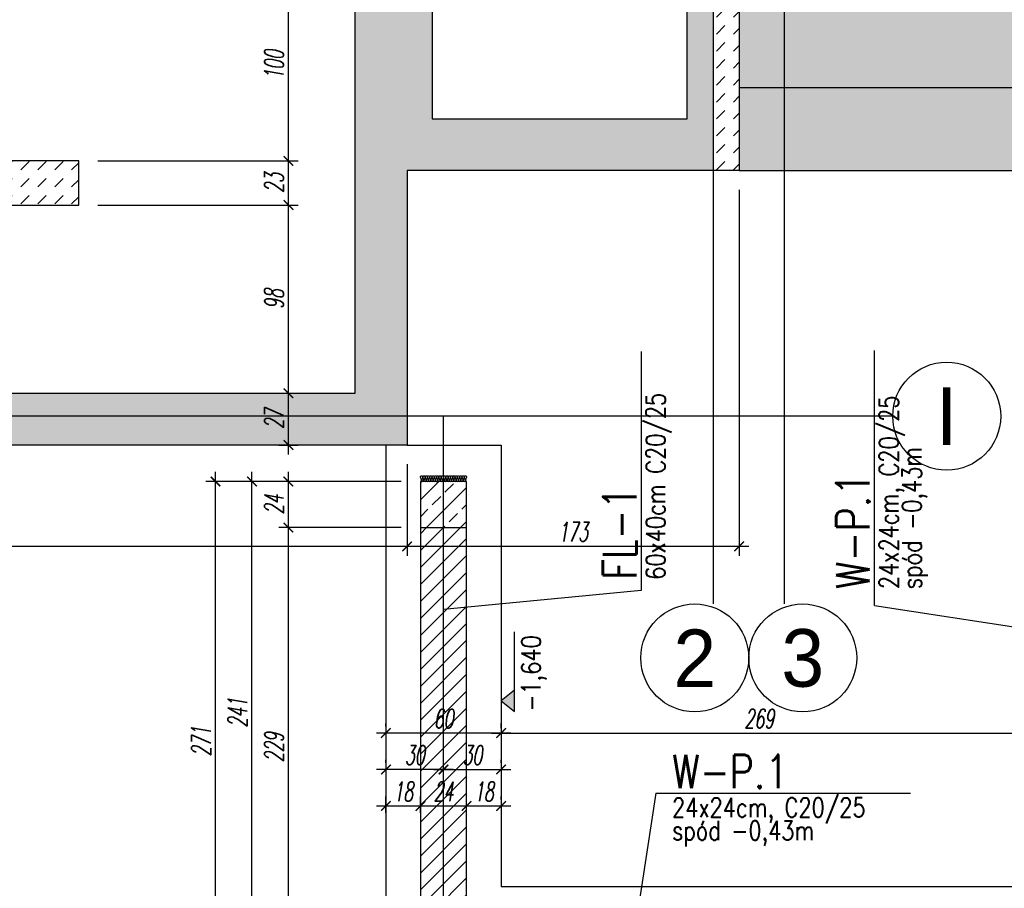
# Model space of a CAD drawing. Header units: millimetres. Extents: x -66901 to 936319, y -323998 to 488548.
# Tile 4 of 84: x 532711 to 537840, y -129608 to -125083. Entities that reach past the tile are written whole.
import ezdxf
from ezdxf.enums import TextEntityAlignment as Align
from ezdxf.lldxf.tags import DXFTag

# ---------------------------------------------------------------- set-up
doc = ezdxf.new("R2010")
doc.units = ezdxf.units.MM
doc.header["$LTSCALE"] = 5
doc.header["$MEASUREMENT"] = 0
for name, color, linetype in [('A-OCIEPLENIE', 3, 'Continuous'), ('K-HATCH', 8, 'Continuous'), ('K-OSIE', 1, 'CENTER'), ('K-SC_KON', 2, 'Continuous'), ('K-STROPY', 201, 'Continuous'), ('K-SŁUPY', 4, 'Continuous'), ('K-WYMIARY', 254, 'Continuous'), ('N-20', 254, 'Continuous'), ('N-20-RZEDNA', 254, 'Continuous'), ('N-25', 71, 'Continuous'), ('N-50', 4, 'Continuous'), ('S-25', 71, 'Continuous'), ('S-35', 101, 'Continuous')]:
    doc.layers.add(name, color=color, linetype=linetype)
doc.styles.add('GENERATED_STYLE_3', font='txt')
doc.styles.add('ROMANS', font='romans.shx', dxfattribs={"width": 0.8, "oblique": 10})
doc.styles.add('WYMIARY', font='romans.shx', dxfattribs={"width": 0.6, "oblique": 10})
tags = doc.linetypes.add('CENTER', pattern=[2, 1.25, -0.25, 0.25, -0.25]).pattern_tags.tags
tags[10:11] = [DXFTag(74, 4), DXFTag(75, 0), DXFTag(340, '0'), DXFTag(46, 1.0), DXFTag(50, 0.0), DXFTag(44, 0.0), DXFTag(45, 0.0)]
tags[8:9] = [DXFTag(74, 4), DXFTag(75, 0), DXFTag(340, '0'), DXFTag(46, 1.0), DXFTag(50, 0.0), DXFTag(44, 0.0), DXFTag(45, 0.0)]
tags[6:7] = [DXFTag(74, 4), DXFTag(75, 0), DXFTag(340, '0'), DXFTag(46, 1.0), DXFTag(50, 0.0), DXFTag(44, 0.0), DXFTag(45, 0.0)]
tags[4:5] = [DXFTag(74, 4), DXFTag(75, 0), DXFTag(340, '0'), DXFTag(46, 1.0), DXFTag(50, 0.0), DXFTag(44, 0.0), DXFTag(45, 0.0)]
doc.dimstyles.new('CM50', dxfattribs={"dimscale": 50, "dimtxt": 2, "dimasz": 1, "dimexe": 1, "dimexo": 2, "dimgap": 0.5, "dimtad": 1, "dimlfac": 0.1, "dimrnd": 0.5, "dimdsep": 46, "dimtxsty": 'WYMIARY', "dimblk": 'ARCHTICK', "dimcen": 0, "dimdle": 1, "dimclrd": 253, "dimclre": 251, "dimclrt": 30, "dimaunit": 1, "dimadec": 0, "dimazin": 0, "dimtfac": 1, "dimtix": 1, "dimtmove": 0, "dimatfit": 3, "dimldrblk": 'ARCHTICK', "dimfxl": 1, "dimtvp": 0.4, "dimtolj": 1, "dimarcsym": 0})

# ---------------------------------------------------------------- blocks, each defined once
blk = doc.blocks.new('_ArchTick')
at = {"color": 0, "linetype": 'ByBlock', "const_width": 0.15}
blk.add_lwpolyline([(-0.5, -0.5), (0.5, 0.5)], dxfattribs=at)
blk = doc.blocks.new('*D808')
at = {"layer": 'Defpoints', "color": 0, "transparency": 16777216}
for p in [(527989, -127298.2), (534729, -127298.2), (534729, -127826)]:
    blk.add_point(p, dxfattribs=at)
at = {"layer": 'K-WYMIARY', "color": 251, "lineweight": -2, "transparency": 16777216}
for p, q in [((527989, -127398.2), (527989, -127876)), ((534729, -127398.2), (534729, -127876))]:
    blk.add_line(p, q, dxfattribs=at)
at = {"layer": 'K-WYMIARY', "color": 253, "lineweight": -2, "transparency": 16777216}
blk.add_line((527939, -127826), (534779, -127826), dxfattribs=at)
at = {"layer": 'K-WYMIARY', "color": 253, "lineweight": -2, "transparency": 16777216, "xscale": 50, "yscale": 50, "zscale": 50, "rotation": 180}
blk.add_blockref('_ArchTick', (527989, -127826), dxfattribs=at)
at = {"layer": 'K-WYMIARY', "color": 253, "lineweight": -2, "transparency": 16777216, "xscale": 50, "yscale": 50, "zscale": 50}
blk.add_blockref('_ArchTick', (534729, -127826), dxfattribs=at)
at = {"layer": 'K-WYMIARY', "color": 30, "transparency": 16777216, "insert": (531359, -127751), "char_height": 100, "attachment_point": 5, "style": 'WYMIARY'}
blk.add_mtext('\\A1;674', dxfattribs=at)
blk = doc.blocks.new('*D809')
at = {"layer": 'Defpoints', "color": 0, "transparency": 16777216}
for p in [(536459, -125868.2), (534729, -127298.2), (536459, -127826)]:
    blk.add_point(p, dxfattribs=at)
at = {"layer": 'K-WYMIARY', "color": 251, "lineweight": -2, "transparency": 16777216}
for p, q in [((536459, -125968.2), (536459, -127876)), ((534729, -127398.2), (534729, -127876))]:
    blk.add_line(p, q, dxfattribs=at)
at = {"layer": 'K-WYMIARY', "color": 253, "lineweight": -2, "transparency": 16777216}
blk.add_line((534679, -127826), (536509, -127826), dxfattribs=at)
at = {"layer": 'K-WYMIARY', "color": 253, "lineweight": -2, "transparency": 16777216, "xscale": 50, "yscale": 50, "zscale": 50, "rotation": 180}
blk.add_blockref('_ArchTick', (534729, -127826), dxfattribs=at)
at = {"layer": 'K-WYMIARY', "color": 253, "lineweight": -2, "transparency": 16777216, "xscale": 50, "yscale": 50, "zscale": 50}
blk.add_blockref('_ArchTick', (536459, -127826), dxfattribs=at)
at = {"layer": 'K-WYMIARY', "color": 30, "transparency": 16777216, "insert": (535594, -127751), "char_height": 100, "attachment_point": 5, "style": 'WYMIARY'}
blk.add_mtext('\\A1;173', dxfattribs=at)
blk = doc.blocks.new('*D810')
at = {"layer": 'Defpoints', "color": 0, "transparency": 16777216}
for p in [(533961.5, -127028.2), (534111, -127028.2), (533961.5, -127298.2)]:
    blk.add_point(p, dxfattribs=at)
at = {"layer": 'K-WYMIARY', "color": 253, "lineweight": -2, "transparency": 16777216}
blk.add_line((534111, -127348.2), (534111, -126978.2), dxfattribs=at)
at = {"layer": 'K-WYMIARY', "color": 251, "lineweight": -2, "transparency": 16777216}
for p, q in [((534061.5, -127028.2), (534161, -127028.2)), ((534061.5, -127298.2), (534161, -127298.2))]:
    blk.add_line(p, q, dxfattribs=at)
at = {"layer": 'K-WYMIARY', "color": 253, "lineweight": -2, "transparency": 16777216, "xscale": 50, "yscale": 50, "zscale": 50}
for p, rotation in [((534111, -127028.2), 90), ((534111, -127298.2), 270)]:
    blk.add_blockref('_ArchTick', p, dxfattribs=dict(at, rotation=rotation))
at = {"layer": 'K-WYMIARY', "color": 30, "transparency": 16777216, "insert": (534036, -127163.2), "char_height": 100, "attachment_point": 5, "rotation": 90, "style": 'WYMIARY'}
blk.add_mtext('\\A1;27', dxfattribs=at)
blk = doc.blocks.new('*D811')
at = {"layer": 'Defpoints', "color": 0, "transparency": 16777216}
for p in [(533019, -126048.2), (534111, -126048.2), (533961.5, -127028.2)]:
    blk.add_point(p, dxfattribs=at)
at = {"layer": 'K-WYMIARY', "color": 253, "lineweight": -2, "transparency": 16777216}
blk.add_line((534111, -127078.2), (534111, -125998.2), dxfattribs=at)
at = {"layer": 'K-WYMIARY', "color": 251, "lineweight": -2, "transparency": 16777216}
for p, q in [((533119, -126048.2), (534161, -126048.2)), ((534061.5, -127028.2), (534161, -127028.2))]:
    blk.add_line(p, q, dxfattribs=at)
at = {"layer": 'K-WYMIARY', "color": 253, "lineweight": -2, "transparency": 16777216, "xscale": 50, "yscale": 50, "zscale": 50}
for p, rotation in [((534111, -126048.2), 90), ((534111, -127028.2), 270)]:
    blk.add_blockref('_ArchTick', p, dxfattribs=dict(at, rotation=rotation))
at = {"layer": 'K-WYMIARY', "color": 30, "transparency": 16777216, "insert": (534036, -126538.2), "char_height": 100, "attachment_point": 5, "rotation": 90, "style": 'WYMIARY'}
blk.add_mtext('\\A1;98', dxfattribs=at)
blk = doc.blocks.new('*D812')
at = {"layer": 'Defpoints', "color": 0, "transparency": 16777216}
for p in [(533019, -125818.2), (534111, -125818.2), (533019, -126048.2)]:
    blk.add_point(p, dxfattribs=at)
at = {"layer": 'K-WYMIARY', "color": 253, "lineweight": -2, "transparency": 16777216}
blk.add_line((534111, -126098.2), (534111, -125768.2), dxfattribs=at)
at = {"layer": 'K-WYMIARY', "color": 251, "lineweight": -2, "transparency": 16777216}
for p, q in [((533119, -125818.2), (534161, -125818.2)), ((533119, -126048.2), (534161, -126048.2))]:
    blk.add_line(p, q, dxfattribs=at)
at = {"layer": 'K-WYMIARY', "color": 253, "lineweight": -2, "transparency": 16777216, "xscale": 50, "yscale": 50, "zscale": 50}
for p, rotation in [((534111, -125818.2), 90), ((534111, -126048.2), 270)]:
    blk.add_blockref('_ArchTick', p, dxfattribs=dict(at, rotation=rotation))
at = {"layer": 'K-WYMIARY', "color": 30, "transparency": 16777216, "insert": (534036, -125933.2), "char_height": 100, "attachment_point": 5, "rotation": 90, "style": 'WYMIARY'}
blk.add_mtext('\\A1;23', dxfattribs=at)
blk = doc.blocks.new('*D813')
at = {"layer": 'Defpoints', "color": 0, "transparency": 16777216}
for p in [(534004, -124818.2), (534111, -124818.2), (533019, -125818.2)]:
    blk.add_point(p, dxfattribs=at)
at = {"layer": 'K-WYMIARY', "color": 253, "lineweight": -2, "transparency": 16777216}
blk.add_line((534111, -125868.2), (534111, -124768.2), dxfattribs=at)
at = {"layer": 'K-WYMIARY', "color": 251, "lineweight": -2, "transparency": 16777216}
for p, q in [((534104, -124818.2), (534161, -124818.2)), ((533119, -125818.2), (534161, -125818.2))]:
    blk.add_line(p, q, dxfattribs=at)
at = {"layer": 'K-WYMIARY', "color": 253, "lineweight": -2, "transparency": 16777216, "xscale": 50, "yscale": 50, "zscale": 50}
for p, rotation in [((534111, -124818.2), 90), ((534111, -125818.2), 270)]:
    blk.add_blockref('_ArchTick', p, dxfattribs=dict(at, rotation=rotation))
at = {"layer": 'K-WYMIARY', "color": 30, "transparency": 16777216, "insert": (534036, -125318.2), "char_height": 100, "attachment_point": 5, "rotation": 90, "style": 'WYMIARY'}
blk.add_mtext('\\A1;100', dxfattribs=at)
blk = doc.blocks.new('*D894')
at = {"layer": 'Defpoints', "color": 0, "transparency": 16777216}
for p in [(534111, -127728.2), (534799, -127728.2), (534799, -130018.2)]:
    blk.add_point(p, dxfattribs=at)
at = {"layer": 'K-WYMIARY', "color": 253, "lineweight": -2, "transparency": 16777216}
blk.add_line((534111, -130068.2), (534111, -127678.2), dxfattribs=at)
at = {"layer": 'K-WYMIARY', "color": 251, "lineweight": -2, "transparency": 16777216}
for p, q in [((534699, -127728.2), (534061, -127728.2)), ((534699, -130018.2), (534061, -130018.2))]:
    blk.add_line(p, q, dxfattribs=at)
at = {"layer": 'K-WYMIARY', "color": 253, "lineweight": -2, "transparency": 16777216, "xscale": 50, "yscale": 50, "zscale": 50}
for p, rotation in [((534111, -127728.2), 90), ((534111, -130018.2), 270)]:
    blk.add_blockref('_ArchTick', p, dxfattribs=dict(at, rotation=rotation))
at = {"layer": 'K-WYMIARY', "color": 30, "transparency": 16777216, "insert": (534036, -128873.2), "char_height": 100, "attachment_point": 5, "rotation": 90, "style": 'WYMIARY'}
blk.add_mtext('\\A1;229', dxfattribs=at)
blk = doc.blocks.new('*D895')
at = {"layer": 'Defpoints', "color": 0, "transparency": 16777216}
for p in [(534111, -127488.2), (534799, -127488.2), (534799, -127728.2)]:
    blk.add_point(p, dxfattribs=at)
at = {"layer": 'K-WYMIARY', "color": 253, "lineweight": -2, "transparency": 16777216}
blk.add_line((534111, -127778.2), (534111, -127438.2), dxfattribs=at)
at = {"layer": 'K-WYMIARY', "color": 251, "lineweight": -2, "transparency": 16777216}
for p, q in [((534699, -127488.2), (534061, -127488.2)), ((534699, -127728.2), (534061, -127728.2))]:
    blk.add_line(p, q, dxfattribs=at)
at = {"layer": 'K-WYMIARY', "color": 253, "lineweight": -2, "transparency": 16777216, "xscale": 50, "yscale": 50, "zscale": 50}
for p, rotation in [((534111, -127488.2), 90), ((534111, -127728.2), 270)]:
    blk.add_blockref('_ArchTick', p, dxfattribs=dict(at, rotation=rotation))
at = {"layer": 'K-WYMIARY', "color": 30, "transparency": 16777216, "insert": (534036, -127608.2), "char_height": 100, "attachment_point": 5, "rotation": 90, "style": 'WYMIARY'}
blk.add_mtext('\\A1;24', dxfattribs=at)
blk = doc.blocks.new('*D897')
at = {"layer": 'Defpoints', "color": 0, "transparency": 16777216}
for p in [(533921, -127488.2), (534799, -127488.2), (534111, -129898.2)]:
    blk.add_point(p, dxfattribs=at)
at = {"layer": 'K-WYMIARY', "color": 253, "lineweight": -2, "transparency": 16777216}
blk.add_line((533921, -129948.2), (533921, -127438.2), dxfattribs=at)
at = {"layer": 'K-WYMIARY', "color": 251, "lineweight": -2, "transparency": 16777216}
for p, q in [((534699, -127488.2), (533871, -127488.2)), ((534011, -129898.2), (533871, -129898.2))]:
    blk.add_line(p, q, dxfattribs=at)
at = {"layer": 'K-WYMIARY', "color": 253, "lineweight": -2, "transparency": 16777216, "xscale": 50, "yscale": 50, "zscale": 50}
for p, rotation in [((533921, -127488.2), 90), ((533921, -129898.2), 270)]:
    blk.add_blockref('_ArchTick', p, dxfattribs=dict(at, rotation=rotation))
at = {"layer": 'K-WYMIARY', "color": 30, "transparency": 16777216, "insert": (533846, -128693.2), "char_height": 100, "attachment_point": 5, "rotation": 90, "style": 'WYMIARY'}
blk.add_mtext('\\A1;241', dxfattribs=at)
blk = doc.blocks.new('*D898')
at = {"layer": 'Defpoints', "color": 0, "transparency": 16777216}
for p in [(533731, -127488.2), (534799, -127488.2), (534619, -130198.2)]:
    blk.add_point(p, dxfattribs=at)
at = {"layer": 'K-WYMIARY', "color": 253, "lineweight": -2, "transparency": 16777216}
blk.add_line((533731, -130248.2), (533731, -127438.2), dxfattribs=at)
at = {"layer": 'K-WYMIARY', "color": 251, "lineweight": -2, "transparency": 16777216}
for p, q in [((534699, -127488.2), (533681, -127488.2)), ((534519, -130198.2), (533681, -130198.2))]:
    blk.add_line(p, q, dxfattribs=at)
at = {"layer": 'K-WYMIARY', "color": 253, "lineweight": -2, "transparency": 16777216, "xscale": 50, "yscale": 50, "zscale": 50}
for p, rotation in [((533731, -127488.2), 90), ((533731, -130198.2), 270)]:
    blk.add_blockref('_ArchTick', p, dxfattribs=dict(at, rotation=rotation))
at = {"layer": 'K-WYMIARY', "color": 30, "transparency": 16777216, "insert": (533656, -128843.2), "char_height": 100, "attachment_point": 5, "rotation": 90, "style": 'WYMIARY'}
blk.add_mtext('\\A1;271', dxfattribs=at)
blk = doc.blocks.new('*D914')
at = {"layer": 'Defpoints', "color": 0, "transparency": 16777216}
for p in [(534799, -129178.5), (534619, -129314), (534799, -129314)]:
    blk.add_point(p, dxfattribs=at)
at = {"layer": 'K-WYMIARY', "color": 251, "lineweight": -2, "transparency": 16777216}
for p, q in [((534619, -129214), (534619, -129128.5)), ((534799, -129214), (534799, -129128.5))]:
    blk.add_line(p, q, dxfattribs=at)
at = {"layer": 'K-WYMIARY', "color": 253, "lineweight": -2, "transparency": 16777216}
blk.add_line((534569, -129178.5), (534849, -129178.5), dxfattribs=at)
at = {"layer": 'K-WYMIARY', "color": 253, "lineweight": -2, "transparency": 16777216, "xscale": 50, "yscale": 50, "zscale": 50, "rotation": 180}
blk.add_blockref('_ArchTick', (534619, -129178.5), dxfattribs=at)
at = {"layer": 'K-WYMIARY', "color": 253, "lineweight": -2, "transparency": 16777216, "xscale": 50, "yscale": 50, "zscale": 50}
blk.add_blockref('_ArchTick', (534799, -129178.5), dxfattribs=at)
at = {"layer": 'K-WYMIARY', "color": 30, "transparency": 16777216, "insert": (534709, -129103.5), "char_height": 100, "attachment_point": 5, "style": 'WYMIARY'}
blk.add_mtext('\\A1;18', dxfattribs=at)
blk = doc.blocks.new('*D915')
at = {"layer": 'Defpoints', "color": 0, "transparency": 16777216}
for p in [(535039, -129178.5), (535039, -129244.5), (534799, -129314)]:
    blk.add_point(p, dxfattribs=at)
at = {"layer": 'K-WYMIARY', "color": 251, "lineweight": -2, "transparency": 16777216}
for p, q in [((534799, -129214), (534799, -129128.5)), ((535039, -129144.5), (535039, -129128.5))]:
    blk.add_line(p, q, dxfattribs=at)
at = {"layer": 'K-WYMIARY', "color": 253, "lineweight": -2, "transparency": 16777216}
blk.add_line((534749, -129178.5), (535089, -129178.5), dxfattribs=at)
at = {"layer": 'K-WYMIARY', "color": 253, "lineweight": -2, "transparency": 16777216, "xscale": 50, "yscale": 50, "zscale": 50, "rotation": 180}
blk.add_blockref('_ArchTick', (534799, -129178.5), dxfattribs=at)
at = {"layer": 'K-WYMIARY', "color": 253, "lineweight": -2, "transparency": 16777216, "xscale": 50, "yscale": 50, "zscale": 50}
blk.add_blockref('_ArchTick', (535039, -129178.5), dxfattribs=at)
at = {"layer": 'K-WYMIARY', "color": 30, "transparency": 16777216, "insert": (534919, -129103.5), "char_height": 100, "attachment_point": 5, "style": 'WYMIARY'}
blk.add_mtext('\\A1;24', dxfattribs=at)
blk = doc.blocks.new('*D916')
at = {"layer": 'Defpoints', "color": 0, "transparency": 16777216}
for p in [(535219, -129178.5), (535039, -129244.5), (535219, -129244.5)]:
    blk.add_point(p, dxfattribs=at)
at = {"layer": 'K-WYMIARY', "color": 251, "lineweight": -2, "transparency": 16777216}
for p, q in [((535039, -129144.5), (535039, -129128.5)), ((535219, -129144.5), (535219, -129128.5))]:
    blk.add_line(p, q, dxfattribs=at)
at = {"layer": 'K-WYMIARY', "color": 253, "lineweight": -2, "transparency": 16777216}
blk.add_line((534989, -129178.5), (535269, -129178.5), dxfattribs=at)
at = {"layer": 'K-WYMIARY', "color": 253, "lineweight": -2, "transparency": 16777216, "xscale": 50, "yscale": 50, "zscale": 50, "rotation": 180}
blk.add_blockref('_ArchTick', (535039, -129178.5), dxfattribs=at)
at = {"layer": 'K-WYMIARY', "color": 253, "lineweight": -2, "transparency": 16777216, "xscale": 50, "yscale": 50, "zscale": 50}
blk.add_blockref('_ArchTick', (535219, -129178.5), dxfattribs=at)
at = {"layer": 'K-WYMIARY', "color": 30, "transparency": 16777216, "insert": (535129, -129103.5), "char_height": 100, "attachment_point": 5, "style": 'WYMIARY'}
blk.add_mtext('\\A1;18', dxfattribs=at)
blk = doc.blocks.new('*D917')
at = {"layer": 'Defpoints', "color": 0, "transparency": 16777216}
for p in [(535219, -128988.5), (534919, -129053.5), (535219, -129054.5)]:
    blk.add_point(p, dxfattribs=at)
at = {"layer": 'K-WYMIARY', "color": 251, "lineweight": -2, "transparency": 16777216}
for p, q in [((534919, -128953.5), (534919, -128938.5)), ((535219, -128954.5), (535219, -128938.5))]:
    blk.add_line(p, q, dxfattribs=at)
at = {"layer": 'K-WYMIARY', "color": 253, "lineweight": -2, "transparency": 16777216}
blk.add_line((534869, -128988.5), (535269, -128988.5), dxfattribs=at)
at = {"layer": 'K-WYMIARY', "color": 253, "lineweight": -2, "transparency": 16777216, "xscale": 50, "yscale": 50, "zscale": 50, "rotation": 180}
blk.add_blockref('_ArchTick', (534919, -128988.5), dxfattribs=at)
at = {"layer": 'K-WYMIARY', "color": 253, "lineweight": -2, "transparency": 16777216, "xscale": 50, "yscale": 50, "zscale": 50}
blk.add_blockref('_ArchTick', (535219, -128988.5), dxfattribs=at)
at = {"layer": 'K-WYMIARY', "color": 30, "transparency": 16777216, "insert": (535069, -128913.5), "char_height": 100, "attachment_point": 5, "style": 'WYMIARY'}
blk.add_mtext('\\A1;30', dxfattribs=at)
blk = doc.blocks.new('*D918')
at = {"layer": 'Defpoints', "color": 0, "transparency": 16777216}
for p in [(534619, -128988.5), (534619, -129054.5), (534919, -129053.5)]:
    blk.add_point(p, dxfattribs=at)
at = {"layer": 'K-WYMIARY', "color": 251, "lineweight": -2, "transparency": 16777216}
for p, q in [((534619, -128954.5), (534619, -128938.5)), ((534919, -128953.5), (534919, -128938.5))]:
    blk.add_line(p, q, dxfattribs=at)
at = {"layer": 'K-WYMIARY', "color": 253, "lineweight": -2, "transparency": 16777216}
blk.add_line((534969, -128988.5), (534569, -128988.5), dxfattribs=at)
at = {"layer": 'K-WYMIARY', "color": 253, "lineweight": -2, "transparency": 16777216, "xscale": 50, "yscale": 50, "zscale": 50, "rotation": 180}
blk.add_blockref('_ArchTick', (534619, -128988.5), dxfattribs=at)
at = {"layer": 'K-WYMIARY', "color": 253, "lineweight": -2, "transparency": 16777216, "xscale": 50, "yscale": 50, "zscale": 50}
blk.add_blockref('_ArchTick', (534919, -128988.5), dxfattribs=at)
at = {"layer": 'K-WYMIARY', "color": 30, "transparency": 16777216, "insert": (534769, -128913.5), "char_height": 100, "attachment_point": 5, "style": 'WYMIARY'}
blk.add_mtext('\\A1;30', dxfattribs=at)
blk = doc.blocks.new('*D919')
at = {"layer": 'Defpoints', "color": 0, "transparency": 16777216}
for p in [(534619, -128798.5), (534619, -128864.5), (535219, -128874)]:
    blk.add_point(p, dxfattribs=at)
at = {"layer": 'K-WYMIARY', "color": 251, "lineweight": -2, "transparency": 16777216}
for p, q in [((534619, -128764.5), (534619, -128748.5)), ((535219, -128774), (535219, -128748.5))]:
    blk.add_line(p, q, dxfattribs=at)
at = {"layer": 'K-WYMIARY', "color": 253, "lineweight": -2, "transparency": 16777216}
blk.add_line((535269, -128798.5), (534569, -128798.5), dxfattribs=at)
at = {"layer": 'K-WYMIARY', "color": 253, "lineweight": -2, "transparency": 16777216, "xscale": 50, "yscale": 50, "zscale": 50, "rotation": 180}
blk.add_blockref('_ArchTick', (534619, -128798.5), dxfattribs=at)
at = {"layer": 'K-WYMIARY', "color": 253, "lineweight": -2, "transparency": 16777216, "xscale": 50, "yscale": 50, "zscale": 50}
blk.add_blockref('_ArchTick', (535219, -128798.5), dxfattribs=at)
at = {"layer": 'K-WYMIARY', "color": 30, "transparency": 16777216, "insert": (534919, -128723.5), "char_height": 100, "attachment_point": 5, "style": 'WYMIARY'}
blk.add_mtext('\\A1;60', dxfattribs=at)
blk = doc.blocks.new('*D938')
at = {"layer": 'Defpoints', "color": 0, "transparency": 16777216}
for p in [(537909, -128798.5), (535219, -128874), (537909, -128860)]:
    blk.add_point(p, dxfattribs=at)
at = {"layer": 'K-WYMIARY', "color": 251, "lineweight": -2, "transparency": 16777216}
for p, q in [((535219, -128774), (535219, -128748.5)), ((537909, -128760), (537909, -128748.5))]:
    blk.add_line(p, q, dxfattribs=at)
at = {"layer": 'K-WYMIARY', "color": 253, "lineweight": -2, "transparency": 16777216}
blk.add_line((535169, -128798.5), (537959, -128798.5), dxfattribs=at)
at = {"layer": 'K-WYMIARY', "color": 253, "lineweight": -2, "transparency": 16777216, "xscale": 50, "yscale": 50, "zscale": 50, "rotation": 180}
blk.add_blockref('_ArchTick', (535219, -128798.5), dxfattribs=at)
at = {"layer": 'K-WYMIARY', "color": 253, "lineweight": -2, "transparency": 16777216, "xscale": 50, "yscale": 50, "zscale": 50}
blk.add_blockref('_ArchTick', (537909, -128798.5), dxfattribs=at)
at = {"layer": 'K-WYMIARY', "color": 30, "transparency": 16777216, "insert": (536564, -128723.5), "char_height": 100, "attachment_point": 5, "style": 'WYMIARY'}
blk.add_mtext('\\A1;269', dxfattribs=at)

msp = doc.modelspace()

# ---------------------------------------------------------------- hatches: boundary and pattern name
at = {"layer": 'K-HATCH', "lineweight": 0}
h = msp.add_hatch(dxfattribs=at)
h.set_pattern_fill('DASH', color=256, scale=500, angle=45, style=0)
h.paths.add_polyline_path([(528259, -123747.787), (528139, -123747.787), (528139, -124588.152), (528259, -124588.152), (528259, -124343.152)])
h.paths.add_polyline_path([(528139, -123747.787), (527989, -123747.787), (527989, -124588.152), (528139, -124588.152)])
h.paths.add_polyline_path([(528139, -124588.152), (527989, -124588.152), (527989, -127148.152), (528139, -127148.152)])
h.paths.add_polyline_path([(528259, -124588.152), (528139, -124588.152), (528139, -127148.152), (534729, -127148.152), (534729, -125868.152), (536324, -125868.152), (536324, -124588.152), (536189, -124588.152), (536189, -125598.152), (534859, -125598.152), (534859, -124588.152), (530054, -124588.152), (530054, -124638.152), (530054, -124818.152), (534459, -124818.152), (534459, -127028.152), (528259, -127028.152)])
h.paths.add_polyline_path([(528139, -127148.152), (527989, -127148.152), (527989, -127298.152), (528139, -127298.152)])
h.paths.add_polyline_path([(534729, -127148.152), (528139, -127148.152), (528139, -127298.152), (534729, -127298.152)])
h.paths.add_polyline_path([(534859, -124518.152), (530054, -124518.152), (530054, -124588.152), (534859, -124588.152)])
h.paths.add_polyline_path([(533961, -127245.539), (533961, -127080.764), (534111, -127080.764), (534111, -127245.539)], flags=9)
h.paths.add_polyline_path([(533961, -124745.752), (533961, -124590.551), (534111, -124590.551), (534111, -124745.752)], flags=24)
h = msp.add_hatch(dxfattribs=at)
h.set_pattern_fill('DASH', color=256, scale=500, angle=45, style=0)
h.paths.add_polyline_path([(536459, -124588.152), (536324, -124588.152), (536324, -125868.152), (536459, -125868.152)])
at = {"layer": 'K-HATCH'}
h = msp.add_hatch(dxfattribs=at)
h.set_pattern_fill('AR-PARQ1', color=256, scale=20, style=0)
h.paths.add_polyline_path([(536694, -124588.152), (536459, -124588.152), (536459, -125438.152), (536694, -125438.152)])
h.paths.add_polyline_path([(540519.344, -124938.152), (536959, -124938.152), (536959, -124588.152), (536694, -124588.152), (536694, -125438.152), (540553.5, -125438.152)])
h.paths.add_polyline_path([(548999, -124938.152), (540519.344, -124938.152), (540553.5, -125438.152), (548499, -125438.152), (548499, -126578.5), (548807.812, -126125.907), (548999, -126125.907)])
h.paths.add_polyline_path([(548999, -126125.907), (548807.812, -126125.907), (548499, -126578.5), (548499, -126978.152), (548999, -126978.152)])
h.paths.add_polyline_path([(548845.663, -126196.741), (550767.329, -126196.741), (550767.329, -125871.741), (548845.663, -125871.741)], flags=9)
at = {"layer": 'K-HATCH', "lineweight": 0}
h = msp.add_hatch(dxfattribs=at)
h.set_pattern_fill('DASH', color=256, scale=500, angle=45, style=0)
h.paths.add_polyline_path([(536694, -125438.152), (536459, -125438.152), (536459, -125868.152), (536694, -125868.152)])
h.paths.add_polyline_path([(538209, -125438.152), (536694, -125438.152), (536694, -125868.152), (538209, -125868.152)])
h.paths.add_polyline_path([(544049, -125438.152), (538209, -125438.152), (538209, -125868.152), (544049, -125868.152)])
h.paths.add_polyline_path([(548499, -125438.152), (544049, -125438.152), (544049, -125868.152), (547839, -125868.152), (547839, -127408.152), (548999, -127408.152), (548999, -126978.152), (548499, -126978.152)])
h.paths.add_polyline_path([(542824, -125933.86), (542824, -125832.443), (542974, -125832.443), (542974, -125933.86)], flags=9)
h = msp.add_hatch(dxfattribs=at)
h.set_pattern_fill('DASH', color=256, scale=500, angle=45, style=0)
h.paths.add_polyline_path([(533019, -125818.152), (529759, -125818.152), (529759, -126048.152), (530054, -126048.152), (530349, -126048.152), (530644, -126048.152), (530939, -126048.152), (531234, -126048.152), (531529, -126048.152), (531824, -126048.152), (532119, -126048.152), (533019, -126048.152)])
at = {"layer": 'K-HATCH'}
h = msp.add_hatch(dxfattribs=at)
h.set_pattern_fill('ANSI33', color=256, scale=500, style=0)
h.paths.add_polyline_path([(534919, -127488.152), (534799, -127488.152), (534799, -127728.152), (534919, -127728.152)])
h.paths.add_polyline_path([(535039, -127488.152), (534919, -127488.152), (534919, -127728.152), (535039, -127728.152)])
at = {"layer": 'K-HATCH', "lineweight": 0}
h = msp.add_hatch(dxfattribs=at)
h.set_pattern_fill('ANSI31', color=256, scale=500, style=0)
h.paths.add_polyline_path([(534919, -127728.152), (534799, -127728.152), (534799, -129898.152), (534919, -129898.152)])
h.paths.add_polyline_path([(535039, -127728.152), (534919, -127728.152), (534919, -129898.152), (535449, -129898.152), (535449, -129778.152), (535039, -129778.152)])
h.paths.add_polyline_path([(534919, -129898.152), (534799, -129898.152), (534799, -130018.152), (534919, -130018.152)])
h.paths.add_polyline_path([(535449, -129898.152), (534919, -129898.152), (534919, -130018.152), (535449, -130018.152)])
h.paths.add_polyline_path([(534841.061, -129028.5), (534996.939, -129028.5), (534996.939, -129178.5), (534841.061, -129178.5)], flags=9)
h.paths.add_polyline_path([(534691.399, -128838.5), (534846.601, -128838.5), (534846.601, -128988.5), (534691.399, -128988.5)], flags=9)
h.paths.add_polyline_path([(534843.837, -128648.5), (534994.163, -128648.5), (534994.163, -128798.5), (534843.837, -128798.5)], flags=9)
h.paths.add_polyline_path([(535060.723, -129028.5), (535197.277, -129028.5), (535197.277, -129178.5), (535060.723, -129178.5)], flags=25)
h.paths.add_polyline_path([(534991.399, -128838.5), (535146.601, -128838.5), (535146.601, -128988.5), (534991.399, -128988.5)], flags=24)
at = {"layer": 'N-20-RZEDNA', "lineweight": 0}
msp.add_hatch(color=256, dxfattribs=at).paths.add_polyline_path([(535288.282, -128575), (535219, -128631), (535288.282, -128687)])

# ---------------------------------------------------------------- linework, layer by layer
at = {"layer": 'A-OCIEPLENIE'}
msp.add_lwpolyline([(534799, -127488.152, 0.53232259), (534804.559, -127479.893), (534799.391, -127466.281, -1.449322), (534810.609, -127466.281), (534805.441, -127479.893, 1.48562189), (534816.559, -127479.893), (534811.391, -127466.281, -1.449322), (534822.609, -127466.281), (534817.441, -127479.893, 1.48562189), (534828.559, -127479.893), (534823.391, -127466.281, -1.449322), (534834.609, -127466.281), (534829.441, -127479.893, 1.48562189), (534840.559, -127479.893), (534835.391, -127466.281, -1.449322), (534846.609, -127466.281), (534841.441, -127479.893, 1.48562189), (534852.559, -127479.893), (534847.391, -127466.281, -1.449322), (534858.609, -127466.281), (534853.441, -127479.893, 1.48562189), (534864.559, -127479.893), (534859.391, -127466.281, -1.449322), (534870.609, -127466.281), (534865.441, -127479.893, 1.48562189), (534876.559, -127479.893), (534871.391, -127466.281, -1.449322), (534882.609, -127466.281), (534877.441, -127479.893, 0.53232259), (534883, -127488.152, 0.53232259), (534888.559, -127479.893), (534883.391, -127466.281, -1.449322), (534894.609, -127466.281), (534889.441, -127479.893, 1.48562189), (534900.559, -127479.893), (534895.391, -127466.281, -1.449322), (534906.609, -127466.281), (534901.441, -127479.893, 1.48562189), (534912.559, -127479.893), (534907.391, -127466.281, -1.449322), (534918.609, -127466.281), (534913.441, -127479.893, 1.48562189), (534924.559, -127479.893), (534919.391, -127466.281, -1.449322), (534930.609, -127466.281), (534925.441, -127479.893, 1.48562189), (534936.559, -127479.893), (534931.391, -127466.281, -1.449322), (534942.609, -127466.281), (534937.441, -127479.893, 1.48562189), (534948.559, -127479.893), (534943.391, -127466.281, -1.449322), (534954.609, -127466.281), (534949.441, -127479.893, 1.48562189), (534960.559, -127479.893), (534955.391, -127466.281, -0.52495815), (534961, -127458.152, -0.52495815), (534966.609, -127466.281), (534961.441, -127479.893, 1.48562189), (534972.559, -127479.893), (534967.391, -127466.281, -1.449322), (534978.609, -127466.281), (534973.441, -127479.893, 1.48562189), (534984.559, -127479.893), (534979.391, -127466.281, -1.449322), (534990.609, -127466.281), (534985.441, -127479.893, 1.48562189), (534996.559, -127479.893), (534991.391, -127466.281, -1.449322), (535002.609, -127466.281), (534997.441, -127479.893, 1.48562189), (535008.559, -127479.893), (535003.391, -127466.281, -1.449322), (535014.609, -127466.281), (535009.441, -127479.893, 1.48562189), (535020.559, -127479.893), (535015.391, -127466.281, -1.449322), (535026.609, -127466.281), (535021.441, -127479.893, 1.48562189), (535032.559, -127479.893), (535027.391, -127466.281, -1.449322), (535038.609, -127466.281), (535033.441, -127479.893, 0.53232259), (535039, -127488.152)], format="xyb", dxfattribs=at)
at = {"layer": 'K-OSIE'}
for p, q in [((536324, -117668.152), (536324, -128126)), ((536694, -117668.152), (536694, -128126)), ((537259, -127148.152), (526888, -127148.152)), ((534919, -131344), (534919, -127148.152))]:
    msp.add_line(p, q, dxfattribs=at)
for centre in [(537540.25, -127148.152), (536227.75, -128407.25), (536790.25, -128407.25)]:
    msp.add_circle(centre, 281.25, dxfattribs=at)
at = {"layer": 'K-SC_KON'}
for points in [[(527989, -118468.152), (536459, -118468.152), (536459, -125868.152), (534729, -125868.152), (534729, -127298.152), (527989, -127298.152)], [(530054, -124518.152), (534859, -124518.152), (534859, -125598.152), (536189, -125598.152), (536189, -122068.152), (533289, -122068.152)], [(528259, -127028.152), (534459, -127028.152), (534459, -124818.152), (530054, -124818.152)], [(534799, -127728.152), (534799, -130018.152)], [(535449, -129778.152), (535039, -129778.152), (535039, -127728.152)]]:
    msp.add_lwpolyline(points, dxfattribs=at)
msp.add_lwpolyline([(533019, -125818.152), (529759, -125818.152), (529759, -126048.152), (533019, -126048.152)], close=True, dxfattribs=at)
at = {"layer": 'K-STROPY'}
for points in [[(534729, -127298.152), (535219, -127298.152), (535219, -129598.152), (537909, -129598.152), (537909, -125868.152)], [(534619, -127298.152), (534619, -130198.152), (548259, -130198.152), (548259, -127408.152)]]:
    msp.add_lwpolyline(points, dxfattribs=at)
at = {"layer": 'K-SŁUPY'}
msp.add_lwpolyline([(534799, -127728.152), (535039, -127728.152), (535039, -127488.152), (534799, -127488.152)], close=True, dxfattribs=at)
at = {"layer": 'N-20'}
for p, q in [((535949, -128056.788), (534919, -128154.327)), ((537163.5, -128133.802), (538209, -128293.962)), ((536024.311, -129111.485), (535903.801, -129898.152))]:
    msp.add_line(p, q, dxfattribs=at)
at = {"layer": 'N-20-RZEDNA'}
msp.add_lwpolyline([(535288.282, -128575), (535219, -128631), (535288.282, -128687), (535288.282, -128271)], dxfattribs=at)
at = {"layer": 'N-25'}
for points in [[(548999, -126978.152), (548499, -126978.152), (548499, -125438.152), (536459, -125438.152)], [(536459, -125868.152), (547839, -125868.152), (547839, -127408.152), (548999, -127408.152)]]:
    msp.add_lwpolyline(points, dxfattribs=at)
at = {"layer": 'S-25'}
for p, q in [((535949, -126810.692), (535949, -128056.788)), ((537163.5, -128133.802), (537163.5, -126806.68)), ((536024.311, -129111.485), (537351.432, -129111.485))]:
    msp.add_line(p, q, dxfattribs=at)

# ---------------------------------------------------------------- texts
at = {"layer": 'N-20-RZEDNA', "style": 'ROMANS', "width": 0.8}
msp.add_text('-1,640', height=100, rotation=90, dxfattribs=at).set_placement((535454.949, -128687), align=Align.BOTTOM_LEFT)
at = {"layer": 'N-50', "style": 'GENERATED_STYLE_3'}
for s, p in [('I', (537540.25, -127148.152)), ('2', (536227.75, -128407.25)), ('3', (536790.25, -128407.25))]:
    msp.add_text(s, height=300, dxfattribs=at).set_placement(p, align=Align.MIDDLE)
at = {"layer": 'S-25', "style": 'ROMANS', "width": 0.8}
for s, rotation, p in [('60x40cm C20/25', 90, (536074, -128000)), ('24x24cm, C20/25', 90, (537288.5, -128048.5)), ('spód -0,43m', 90, (537408.5, -128048.5)), ('24x24cm, C20/25', 0, (536109.612, -129236.485)), ('spód -0,43m', 0, (536109.612, -129356.485))]:
    msp.add_text(s, height=100, rotation=rotation, dxfattribs=at).set_placement(p)
at = {"layer": 'S-35', "style": 'ROMANS', "width": 0.8}
for s, p in [('W-P.1', (537138.5, -128048.5)), ('FL-1', (535924, -128000))]:
    msp.add_text(s, height=175, rotation=90, dxfattribs=at).set_placement(p)
msp.add_text('W-P.1', height=175, dxfattribs=at).set_placement((536109.612, -129086.485))

# ---------------------------------------------------------------- dimensions: what is measured, and where the dimension line sits
at = {"layer": 'K-WYMIARY'}
for base, p1, p2, picture, middle in [((534111, -124818.152), (533019, -125818.152), (534004, -124818.152), '*D813', (534036, -125318.152)), ((534111, -125818.152), (533019, -126048.152), (533019, -125818.152), '*D812', (534036, -125933.152)), ((534111, -126048.152), (533961.5, -127028.152), (533019, -126048.152), '*D811', (534036, -126538.152)), ((533731, -127488.152), (534619, -130198.152), (534799, -127488.152), '*D898', (533656, -128843.152)), ((533921, -127488.152), (534111, -129898.152), (534799, -127488.152), '*D897', (533846, -128693.152)), ((534111, -127488.152), (534799, -127728.152), (534799, -127488.152), '*D895', (534036, -127608.152)), ((534111, -127728.152), (534799, -130018.152), (534799, -127728.152), '*D894', (534036, -128873.152))]:
    dim = msp.add_linear_dim(base=base, p1=p1, p2=p2, angle=90, dimstyle='CM50', override={"dimtmove": 1}, dxfattribs=at)
    dim.commit()
    dim.dimension.update_dxf_attribs({"geometry": picture, "text_midpoint": middle})
for base, p1, p2, picture, middle in [((536459, -127826), (534729, -127298.152), (536459, -125868.152), '*D809', (535594, -127751)), ((534619, -128798.5), (535219, -128874), (534619, -128864.5), '*D919', (534919, -128723.5)), ((537909, -128798.5), (535219, -128874), (537909, -128860), '*D938', (536564, -128723.5)), ((534619, -128988.5), (534919, -129053.5), (534619, -129054.5), '*D918', (534769, -128913.5)), ((535219, -128988.5), (534919, -129053.5), (535219, -129054.5), '*D917', (535069, -128913.5)), ((535039, -129178.5), (534799, -129314), (535039, -129244.5), '*D915', (534919, -129103.5)), ((535219, -129178.5), (535039, -129244.5), (535219, -129244.5), '*D916', (535129, -129103.5))]:
    dim = msp.add_linear_dim(base=base, p1=p1, p2=p2, dimstyle='CM50', override={"dimtmove": 1}, dxfattribs=at)
    dim.commit()
    dim.dimension.update_dxf_attribs({"geometry": picture, "text_midpoint": middle})
dim = msp.add_linear_dim(base=(534111, -127028.152), p1=(533961.5, -127298.152), p2=(533961.5, -127028.152), angle=90, dimstyle='CM50', dxfattribs=at)
dim.commit()
dim.dimension.update_dxf_attribs({"geometry": '*D810', "text_midpoint": (534036, -127163.152)})
for base, p1, p2, picture, middle in [((534729, -127826), (527989, -127298.152), (534729, -127298.152), '*D808', (531359, -127751)), ((534799, -129178.5), (534619, -129314), (534799, -129314), '*D914', (534709, -129103.5))]:
    dim = msp.add_linear_dim(base=base, p1=p1, p2=p2, dimstyle='CM50', dxfattribs=at)
    dim.commit()
    dim.dimension.update_dxf_attribs({"geometry": picture, "text_midpoint": middle})

doc.saveas('drawing.dxf')
